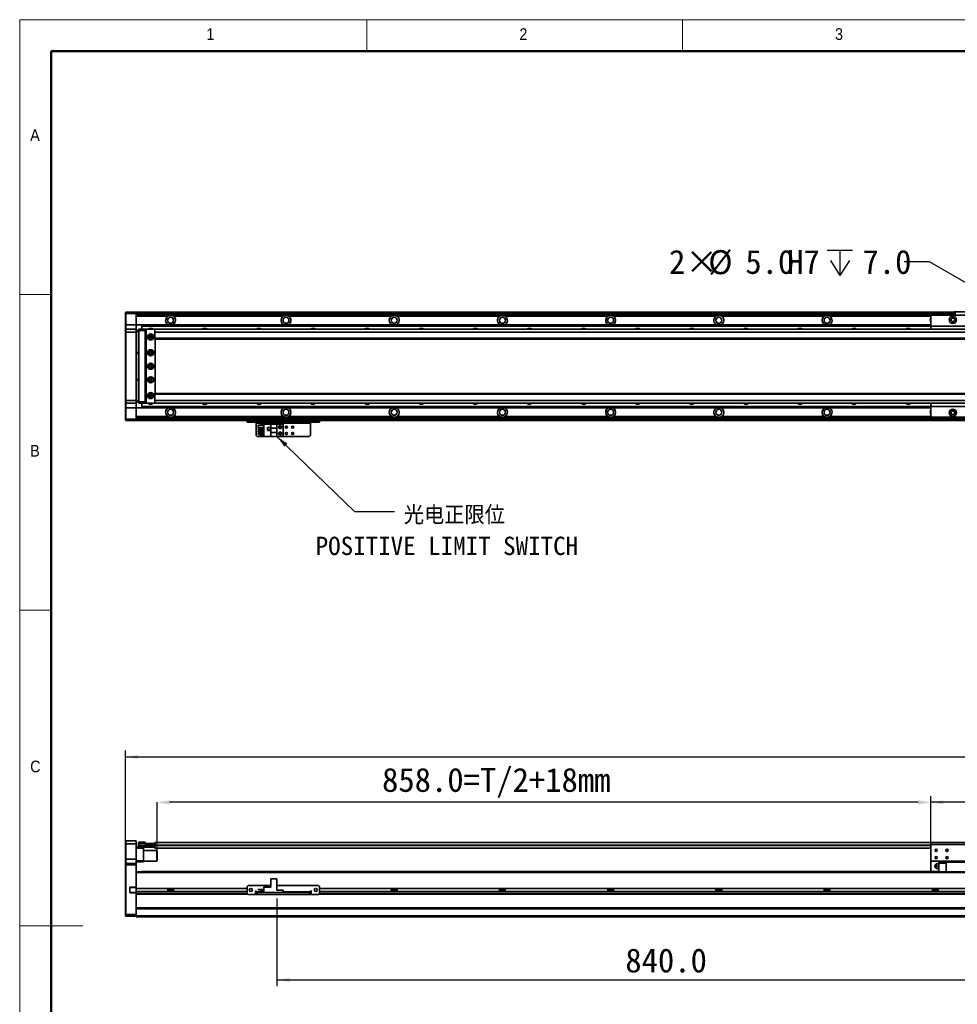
# Model space of a CAD drawing. Header units: millimetres. Extents: x 35 to 2905, y 35 to 2044.
# Tile 2 of 7: x 35 to 1075, y 952 to 2044. Entities that reach past the tile are written whole.
import ezdxf

# ---------------------------------------------------------------- set-up
doc = ezdxf.new("R2010")
doc.units = ezdxf.units.MM
doc.header["$LTSCALE"] = 7
doc.header["$PDSIZE"] = -1
doc.layers.add('黑色实线', color=7, linetype='Continuous')
doc.styles.add('SLDTEXTSTYLE1', font='Gothic.ttf', dxfattribs={"width": 0.913})
doc.styles.add('SLDTEXTSTYLE8', font='txt')
doc.styles.add('SLDTEXTSTYLE9', font='txt', dxfattribs={"bigfont": 'bigfont'})
doc.dimstyles.new('SLDDIMSTYLE2', dxfattribs={"dimtxt": 0.18, "dimasz": 14, "dimexe": 0, "dimexo": 0.0625, "dimgap": 0, "dimtad": 0, "dimtih": 1, "dimtoh": 1, "dimdec": 0, "dimrnd": 1e-09, "dimzin": 0, "dimdsep": 46, "dimtxsty": 'Standard', "dimsah": 1, "dimcen": 0.09, "dimadec": 0, "dimazin": 0, "dimtfac": 14, "dimtdec": 0, "dimtofl": 0, "dimtmove": 0, "dimatfit": 3, "dimfxl": 0, "dimfrac": 2, "dimtolj": 1, "dimtzin": 0, "dimarcsym": 0})
doc.dimstyles.new('SLDDIMSTYLE3', dxfattribs={"dimtxt": 26.6, "dimasz": 14, "dimexe": 0, "dimexo": 0.0625, "dimgap": 6.65, "dimtad": 0, "dimtih": 1, "dimtoh": 1, "dimdec": 1, "dimrnd": 1e-09, "dimzin": 4, "dimdsep": 46, "dimtxsty": 'SLDTEXTSTYLE8', "dimsah": 1, "dimcen": 0, "dimadec": 0, "dimazin": 1, "dimtfac": 1, "dimtdec": 1, "dimtofl": 0, "dimtmove": 0, "dimatfit": 3, "dimfxl": 0, "dimfrac": 2, "dimtolj": 1, "dimtzin": 12, "dimarcsym": 0})
doc.dimstyles.new('SLDDIMSTYLE5', dxfattribs={"dimtxt": 26.6, "dimasz": 14, "dimexe": 0, "dimexo": 0.0625, "dimgap": 6.65, "dimtad": 2, "dimdec": 1, "dimrnd": 1e-09, "dimzin": 4, "dimdsep": 46, "dimtxsty": 'SLDTEXTSTYLE8', "dimsah": 1, "dimcen": 0.09, "dimadec": 0, "dimazin": 1, "dimtfac": 1, "dimtdec": 1, "dimtofl": 0, "dimtmove": 0, "dimatfit": 3, "dimfxl": 0, "dimfrac": 2, "dimtolj": 1, "dimtzin": 12, "dimarcsym": 0})

# ---------------------------------------------------------------- blocks, each defined once
blk = doc.blocks.new('SW_SYMBOL_HOLE_DEPTH')
at = {"layer": '黑色实线', "color": 0}
for p, q in [((0, 6125), (5600, 6125)), ((2800, 6125), (2800, 525)), ((700, 3885), (2800, 525)), ((4900, 3885), (2800, 525))]:
    blk.add_line(p, q, dxfattribs=at)
blk = doc.blocks.new('_D_8')
at = {"layer": '黑色实线'}
for p, q in [((1043.9, 1775.5), (1015.9, 1775.5)), ((1155.6, 1711), (1043.9, 1775.5))]:
    blk.add_line(p, q, dxfattribs=at)
blk.add_solid([(1155.6, 1711), (1144.6, 1719.8), (1142.5, 1716.2)], dxfattribs=at)
at = {"layer": '黑色实线', "xscale": 0.004985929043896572, "yscale": 0.004985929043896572, "zscale": 0.004985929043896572}
blk.add_blockref('SW_SYMBOL_HOLE_DEPTH', (930.6, 1757.8), dxfattribs=at)
at = {"layer": '黑色实线', "char_height": 26.6, "attachment_point": 1, "style": 'SLDTEXTSTYLE8'}
for s, insert in [('2×', (755.1, 1788.8)), ('%%c', (798.6, 1788.5)), ('5.0', (839.7, 1788.8)), ('H7', (886.1, 1788.8)), ('7.0', (969.6, 1788.8))]:
    blk.add_mtext(s, dxfattribs=dict(at, insert=insert))
blk = doc.blocks.new('SW_NOTE_7')
at = {"layer": '黑色实线', "color": 0, "attachment_point": 2}
for s, insert, char_height, style in [('光电正限位', (66.3, 6.3), 20.37, 'SLDTEXTSTYLE9'), ('POSITIVE LIMIT SWITCH', (58, -27.8), 20.373, 'SLDTEXTSTYLE8')]:
    blk.add_mtext(s, dxfattribs=dict(at, insert=insert, char_height=char_height, style=style))
blk = doc.blocks.new('_D_14')
at = {"layer": '黑色实线'}
for p, q in [((152.3, 1115.8), (152.3, 1233.6)), ((152.3, 1226.6), (2188.3, 1226.6)), ((2188.3, 1115.8), (2188.3, 1233.6))]:
    blk.add_line(p, q, dxfattribs=at)
for points in [[(152.3, 1226.6), (166.3, 1224.5), (166.3, 1228.7)], [(2188.3, 1226.6), (2174.3, 1228.7), (2174.3, 1224.5)]]:
    blk.add_solid(points, dxfattribs=at)
at = {"layer": '黑色实线', "insert": (1101.6, 1261.5), "char_height": 26.6, "attachment_point": 1, "style": 'SLDTEXTSTYLE8'}
blk.add_mtext('2036.0', dxfattribs=at)
blk = doc.blocks.new('_D_15')
at = {"layer": 'Defpoints', "color": 0}
for p in [(187.3, 1176.3), (1045.3, 1129.4), (187.3, 1122.6)]:
    blk.add_point(p, dxfattribs=at)
at = {"layer": '黑色实线', "color": 0, "lineweight": -2}
for p, q in [((187.3, 1122.7), (187.3, 1176.3)), ((1031.3, 1176.3), (201.3, 1176.3)), ((1045.3, 1129.5), (1045.3, 1176.3))]:
    blk.add_line(p, q, dxfattribs=at)
at = {"layer": '黑色实线', "color": 0}
for points in [[(201.3, 1178.6), (201.3, 1174), (187.3, 1176.3)], [(1031.3, 1178.6), (1031.3, 1174), (1045.3, 1176.3)]]:
    blk.add_solid(points, dxfattribs=at)
at = {"layer": '黑色实线', "color": 0, "insert": (563.5, 1214.5), "char_height": 26.6, "attachment_point": 2, "style": 'SLDTEXTSTYLE8'}
blk.add_mtext('\\A1;858.0=T/2+18mm', dxfattribs=at)
blk = doc.blocks.new('_D_16')
at = {"layer": '黑色实线'}
for p, q in [((1045.3, 1138.3), (1045.3, 1183.3)), ((1295.3, 1138.3), (1295.3, 1183.3)), ((1295.3, 1176.3), (1045.3, 1176.3))]:
    blk.add_line(p, q, dxfattribs=at)
for points in [[(1045.3, 1176.3), (1059.3, 1174.2), (1059.3, 1178.4)], [(1295.3, 1176.3), (1281.3, 1178.4), (1281.3, 1174.2)]]:
    blk.add_solid(points, dxfattribs=at)
at = {"layer": '黑色实线', "insert": (1125.8, 1211.2), "char_height": 26.6, "attachment_point": 1, "style": 'SLDTEXTSTYLE8'}
blk.add_mtext('250.0', dxfattribs=at)
blk = doc.blocks.new('_D_18')
at = {"layer": '黑色实线'}
for p, q in [((320.3, 1069.8), (320.3, 972.4)), ((1160.3, 1077.6), (1160.3, 972.4)), ((320.3, 979.4), (1160.3, 979.4))]:
    blk.add_line(p, q, dxfattribs=at)
for points in [[(320.3, 979.4), (334.3, 977.3), (334.3, 981.5)], [(1160.3, 979.4), (1146.3, 981.5), (1146.3, 977.3)]]:
    blk.add_solid(points, dxfattribs=at)
at = {"layer": '黑色实线', "insert": (706.6, 1014.3), "char_height": 26.6, "attachment_point": 1, "style": 'SLDTEXTSTYLE8'}
blk.add_mtext('840.0', dxfattribs=at)

msp = doc.modelspace()

# ---------------------------------------------------------------- linework, layer by layer
at = {"color": 7, "linetype": 'Continuous', "lineweight": 18}
for p, q in [((2905, 2044), (35, 2044)), ((35, 2044), (35, 35)), ((420, 2009), (420, 2044)), ((770, 2044), (770, 2009)), ((70, 2009), (2870, 2009)), ((70, 2009), (70, 70)), ((70, 1739.5), (35, 1739.5)), ((35, 1389.5), (70, 1389.5)), ((35, 1039.5), (105, 1039.5))]:
    msp.add_line(p, q, dxfattribs=at)
at = {"color": 7, "linetype": 'Continuous', "lineweight": 50}
for p, q in [((2870, 2009), (70, 2009)), ((70, 2009), (70, 70))]:
    msp.add_line(p, q, dxfattribs=at)
at = {"color": 7, "linetype": 'Continuous', "lineweight": 35}
for p, q in [((152.31, 1719.44), (152.61, 1719.74)), ((152.31, 1718.24), (152.31, 1719.44)), ((152.31, 1718.24), (152.61, 1718.24)), ((152.31, 1705.74), (152.31, 1718.24)), ((152.61, 1719.74), (152.61, 1718.24)), ((152.61, 1719.74), (164.01, 1719.74)), ((164.01, 1718.24), (152.61, 1718.24)), ((152.61, 1718.24), (152.61, 1705.74)), ((164.01, 1718.24), (164.01, 1719.74)), ((164.01, 1719.74), (164.31, 1719.44)), ((164.01, 1718.24), (164.31, 1718.24)), ((164.01, 1705.74), (164.01, 1718.24)), ((1071.31, 1719.74), (164.31, 1719.74)), ((164.31, 1719.74), (164.31, 1719.44)), ((164.31, 1719.44), (164.31, 1718.24)), ((1071.31, 1719.24), (164.31, 1719.24)), ((164.31, 1718.24), (164.31, 1705.74)), ((1071.31, 1717.23), (164.31, 1717.23)), ((199.14, 1715.23), (164.31, 1715.23)), ((327.14, 1715.23), (206.94, 1715.23)), ((206.94, 1713.71), (206.94, 1715.23)), ((280.31, 1719.54), (1071.31, 1719.54)), ((280.31, 1719.54), (280.31, 1719.34)), ((280.31, 1719.34), (1071.31, 1719.34)), ((280.31, 1719.24), (280.31, 1719.34)), ((447.14, 1715.23), (333.48, 1715.23)), ((567.14, 1715.23), (453.48, 1715.23)), ((687.14, 1715.23), (573.48, 1715.23)), ((807.14, 1715.23), (693.48, 1715.23)), ((927.14, 1715.23), (813.48, 1715.23)), ((1295.31, 1716.24), (1045.31, 1716.24)), ((1045.31, 1716.24), (1045.31, 1704.24)), ((1071.31, 1719.94), (1071.61, 1720.24)), ((1072.31, 1719.94), (1071.31, 1719.94)), ((1071.31, 1716.24), (1071.31, 1719.94)), ((1071.61, 1720.24), (1072.43, 1720.24)), ((1072.31, 1719.94), (1072.43, 1720.24)), ((1072.31, 1719.94), (1072.31, 1716.24)), ((1094.31, 1719.94), (1072.31, 1719.94)), ((1072.43, 1720.24), (1094.18, 1720.24)), ((152.31, 1705.74), (152.61, 1705.74)), ((152.31, 1700.44), (152.31, 1705.74)), ((152.61, 1705.74), (152.61, 1700.74)), ((164.01, 1705.74), (152.61, 1705.74)), ((164.01, 1700.74), (164.01, 1705.74)), ((164.01, 1705.74), (164.31, 1705.74)), ((164.31, 1705.74), (164.31, 1700.44)), ((170.31, 1705.73), (164.31, 1705.73)), ((170.31, 1705.73), (1045.31, 1705.73)), ((170.31, 1705.73), (170.31, 1705.44)), ((170.31, 1705.44), (1045.31, 1705.44)), ((170.31, 1705.44), (170.31, 1704.54)), ((170.31, 1704.54), (1045.31, 1704.54)), ((170.31, 1704.54), (170.31, 1704.25)), ((170.31, 1704.25), (1045.31, 1704.25)), ((170.31, 1704.25), (170.31, 1700.74)), ((1295.31, 1704.24), (1045.31, 1704.24)), ((1045.31, 1704.24), (1045.31, 1700.74)), ((152.61, 1700.74), (152.31, 1700.44)), ((152.31, 1697.74), (152.31, 1700.44)), ((152.61, 1697.74), (152.31, 1697.74)), ((152.31, 1621.74), (152.31, 1697.74)), ((152.61, 1700.74), (152.61, 1697.74)), ((152.61, 1700.74), (164.01, 1700.74)), ((152.61, 1697.74), (152.61, 1621.74)), ((164.01, 1697.74), (152.61, 1697.74)), ((164.01, 1697.74), (164.01, 1700.74)), ((164.01, 1700.74), (164.31, 1700.44)), ((164.01, 1621.74), (164.01, 1697.74)), ((164.01, 1697.74), (164.31, 1697.74)), ((164.31, 1700.44), (164.31, 1697.74)), ((164.31, 1699.24), (166.81, 1699.24)), ((166.81, 1698.24), (164.31, 1698.24)), ((164.31, 1697.74), (164.31, 1621.74)), ((166.81, 1700.44), (167.11, 1700.74)), ((166.81, 1699.24), (166.81, 1700.44)), ((166.81, 1620.24), (166.81, 1699.24)), ((166.81, 1699.24), (167.11, 1699.24)), ((167.11, 1700.74), (167.11, 1699.24)), ((167.11, 1700.74), (174.31, 1700.74)), ((167.11, 1699.24), (167.11, 1620.24)), ((174.31, 1699.24), (167.11, 1699.24)), ((174.31, 1700.74), (174.31, 1699.24)), ((174.31, 1700.74), (175.81, 1700.74)), ((175.51, 1700.44), (174.31, 1700.44)), ((174.31, 1699.24), (174.31, 1620.24)), ((175.31, 1698.74), (174.81, 1698.74)), ((174.81, 1698.74), (174.81, 1620.74)), ((175.81, 1700.74), (175.31, 1700.24)), ((175.31, 1700.24), (175.31, 1619.24)), ((184.81, 1700.74), (175.81, 1700.74)), ((181.45, 1692.74), (179.16, 1692.74)), ((185.31, 1700.24), (184.81, 1700.74)), ((2155.81, 1700.74), (184.81, 1700.74)), ((184.81, 1700.1), (184.81, 1697.74)), ((2155.81, 1697.74), (184.81, 1697.74)), ((184.81, 1697.74), (184.81, 1690.74)), ((185.31, 1700.1), (185.31, 1700.24)), ((2155.81, 1690.74), (184.81, 1690.74)), ((184.81, 1690.74), (184.81, 1689.74)), ((184.81, 1689.74), (2155.81, 1689.74)), ((185.31, 1629.74), (185.31, 1689.74)), ((164.31, 1675.24), (166.81, 1675.24)), ((166.81, 1674.24), (164.31, 1674.24)), ((164.31, 1645.24), (166.81, 1645.24)), ((166.81, 1644.24), (164.31, 1644.24)), ((179.16, 1626.74), (181.45, 1626.74)), ((2155.81, 1629.74), (184.81, 1629.74)), ((184.81, 1629.74), (184.81, 1628.74)), ((2155.81, 1628.74), (184.81, 1628.74)), ((184.81, 1628.74), (184.81, 1621.74)), ((152.61, 1621.74), (152.31, 1621.74)), ((152.31, 1619.04), (152.31, 1621.74)), ((152.61, 1618.74), (152.31, 1619.04)), ((152.31, 1613.74), (152.31, 1619.04)), ((152.61, 1621.74), (164.01, 1621.74)), ((152.61, 1621.74), (152.61, 1618.74)), ((164.01, 1618.74), (152.61, 1618.74)), ((152.61, 1618.74), (152.61, 1613.74)), ((164.01, 1621.74), (164.31, 1621.74)), ((164.01, 1618.74), (164.01, 1621.74)), ((164.01, 1618.74), (164.31, 1619.04)), ((164.01, 1613.74), (164.01, 1618.74)), ((164.31, 1621.74), (164.31, 1619.04)), ((164.31, 1621.24), (166.81, 1621.24)), ((166.81, 1620.24), (164.31, 1620.24)), ((164.31, 1619.04), (164.31, 1613.74)), ((166.81, 1620.24), (167.11, 1620.24)), ((166.81, 1619.04), (166.81, 1620.24)), ((166.81, 1619.04), (167.11, 1618.74)), ((167.11, 1620.24), (174.31, 1620.24)), ((167.11, 1620.24), (167.11, 1618.74)), ((174.31, 1618.74), (167.11, 1618.74)), ((170.31, 1618.74), (170.31, 1615.23)), ((174.31, 1620.24), (174.31, 1618.74)), ((174.31, 1619.04), (175.51, 1619.04)), ((175.81, 1618.74), (174.31, 1618.74)), ((174.81, 1620.74), (175.31, 1620.74)), ((175.31, 1619.24), (175.81, 1618.74)), ((175.81, 1618.74), (184.81, 1618.74)), ((2155.81, 1621.74), (184.81, 1621.74)), ((184.81, 1621.74), (184.81, 1619.38)), ((184.81, 1618.74), (185.31, 1619.24)), ((2155.81, 1618.74), (184.81, 1618.74)), ((185.31, 1619.24), (185.31, 1619.38)), ((1045.31, 1618.74), (1045.31, 1615.24)), ((152.61, 1613.74), (152.31, 1613.74)), ((152.31, 1601.24), (152.31, 1613.74)), ((164.01, 1613.74), (152.61, 1613.74)), ((152.61, 1613.74), (152.61, 1601.24)), ((164.31, 1613.74), (164.01, 1613.74)), ((164.01, 1601.24), (164.01, 1613.74)), ((164.31, 1613.74), (164.31, 1601.24)), ((170.31, 1613.74), (164.31, 1613.74)), ((170.31, 1615.23), (1045.31, 1615.23)), ((170.31, 1615.23), (170.31, 1614.93)), ((170.31, 1614.93), (1045.31, 1614.93)), ((170.31, 1614.93), (170.31, 1614.04)), ((170.31, 1614.04), (1045.31, 1614.04)), ((170.31, 1614.04), (170.31, 1613.74)), ((170.31, 1613.74), (1045.31, 1613.74)), ((1295.31, 1615.24), (1045.31, 1615.24)), ((1045.31, 1615.24), (1045.31, 1603.24)), ((152.61, 1601.24), (152.31, 1601.24)), ((152.31, 1600.04), (152.31, 1601.24)), ((152.61, 1599.74), (152.31, 1600.04)), ((152.61, 1601.24), (164.01, 1601.24)), ((152.61, 1601.24), (152.61, 1599.74)), ((164.01, 1599.74), (152.61, 1599.74)), ((164.31, 1601.24), (164.01, 1601.24)), ((164.01, 1599.74), (164.01, 1601.24)), ((164.31, 1600.04), (164.01, 1599.74)), ((199.14, 1604.24), (164.31, 1604.24)), ((1160.31, 1602.24), (164.31, 1602.24)), ((164.31, 1601.24), (164.31, 1600.04)), ((164.31, 1600.04), (164.31, 1599.74)), ((1160.31, 1599.74), (164.31, 1599.74)), ((327.14, 1604.24), (205.48, 1604.24)), ((287.31, 1597.74), (287.31, 1599.74)), ((288.31, 1597.74), (287.31, 1597.74)), ((288.31, 1599.74), (288.31, 1597.74)), ((366.31, 1597.74), (288.31, 1597.74)), ((297.31, 1597.74), (297.31, 1596.74)), ((297.31, 1596.74), (357.31, 1596.74)), ((297.31, 1582.94), (297.31, 1596.74)), ((299.61, 1591.8), (299.61, 1594.3)), ((299.61, 1594.3), (305.81, 1594.3)), ((302.01, 1595.24), (305.81, 1595.24)), ((302.01, 1594.3), (302.01, 1595.24)), ((305.81, 1581.94), (305.81, 1595.54)), ((305.81, 1595.54), (313.36, 1595.54)), ((320.31, 1595.54), (313.36, 1595.54)), ((313.36, 1595.54), (313.36, 1591.24)), ((320.31, 1591.24), (320.31, 1595.54)), ((327.31, 1595.54), (320.31, 1595.54)), ((327.31, 1595.54), (327.31, 1581.94)), ((447.14, 1604.24), (333.48, 1604.24)), ((357.31, 1596.74), (357.31, 1597.74)), ((357.31, 1596.74), (357.31, 1582.94)), ((366.31, 1597.74), (366.31, 1599.74)), ((367.31, 1597.74), (366.31, 1597.74)), ((367.31, 1599.74), (367.31, 1597.74)), ((567.14, 1604.24), (453.48, 1604.24)), ((687.14, 1604.24), (573.48, 1604.24)), ((807.14, 1604.24), (693.48, 1604.24)), ((927.14, 1604.24), (813.48, 1604.24)), ((1295.31, 1603.24), (1045.31, 1603.24)), ((297.31, 1582.94), (298.31, 1581.94)), ((299.61, 1591.8), (305.81, 1591.8)), ((299.61, 1589.26), (299.61, 1590.76)), ((299.61, 1590.76), (305.81, 1590.76)), ((299.61, 1589.26), (305.81, 1589.26)), ((299.61, 1586.72), (299.61, 1588.22)), ((299.61, 1588.22), (305.81, 1588.22)), ((299.61, 1586.72), (305.81, 1586.72)), ((299.61, 1585.68), (305.81, 1585.68)), ((299.61, 1584.18), (299.61, 1585.68)), ((299.61, 1584.18), (305.81, 1584.18)), ((302.01, 1590.76), (302.01, 1591.8)), ((302.01, 1588.22), (302.01, 1589.26)), ((302.01, 1585.68), (302.01, 1586.72)), ((302.01, 1582.24), (302.01, 1584.18)), ((313.11, 1591.84), (309.91, 1591.84)), ((309.91, 1591.84), (309.91, 1588.64)), ((309.91, 1588.64), (313.11, 1588.64)), ((310.01, 1591.74), (310.01, 1588.74)), ((313.01, 1591.74), (310.01, 1591.74)), ((310.01, 1588.74), (313.01, 1588.74)), ((313.01, 1588.74), (313.01, 1591.74)), ((313.11, 1588.64), (313.11, 1591.84)), ((320.31, 1591.24), (313.36, 1591.24)), ((313.36, 1586.24), (313.36, 1591.24)), ((313.36, 1586.24), (320.31, 1586.24)), ((313.36, 1586.24), (313.36, 1581.94)), ((320.31, 1591.24), (320.31, 1586.24)), ((320.31, 1581.94), (320.31, 1586.24)), ((356.31, 1581.94), (357.31, 1582.94)), ((305.81, 1581.94), (298.31, 1581.94)), ((302.01, 1582.24), (305.81, 1582.24)), ((305.81, 1581.94), (313.36, 1581.94)), ((313.36, 1581.94), (320.31, 1581.94)), ((327.31, 1581.94), (320.31, 1581.94)), ((356.31, 1581.94), (327.31, 1581.94)), ((152.61, 1133.44), (152.31, 1133.14)), ((152.31, 1130.44), (152.31, 1133.14)), ((152.61, 1130.44), (152.31, 1130.44)), ((152.31, 1113.44), (152.31, 1130.44)), ((152.61, 1133.44), (152.61, 1130.44)), ((152.61, 1133.44), (164.01, 1133.44)), ((152.61, 1130.44), (152.61, 1113.44)), ((164.01, 1130.44), (152.61, 1130.44)), ((164.01, 1130.44), (164.01, 1133.44)), ((164.01, 1133.44), (164.31, 1133.14)), ((164.01, 1113.44), (164.01, 1130.44)), ((164.01, 1130.44), (164.31, 1130.44)), ((164.31, 1133.14), (164.31, 1130.44)), ((164.31, 1130.44), (164.31, 1113.44)), ((164.31, 1126.44), (167.11, 1126.44)), ((172.31, 1125.44), (164.31, 1125.44)), ((166.81, 1131.64), (167.11, 1131.94)), ((166.81, 1130.44), (166.81, 1131.64)), ((166.81, 1127.94), (166.81, 1130.44)), ((166.81, 1130.44), (167.11, 1130.44)), ((167.11, 1127.94), (166.81, 1127.94)), ((166.81, 1126.74), (166.81, 1127.94)), ((167.11, 1126.44), (166.81, 1126.74)), ((167.11, 1131.94), (167.11, 1130.44)), ((167.11, 1131.94), (174.31, 1131.94)), ((174.31, 1130.44), (167.11, 1130.44)), ((167.11, 1130.44), (167.11, 1127.94)), ((167.11, 1127.94), (184.51, 1127.94)), ((167.11, 1127.94), (167.11, 1126.44)), ((184.51, 1126.44), (167.11, 1126.44)), ((172.31, 1126.44), (172.31, 1125.44)), ((172.31, 1125.44), (172.31, 1111.44)), ((174.31, 1131.94), (174.31, 1130.44)), ((174.31, 1128.14), (174.31, 1130.44)), ((174.31, 1128.44), (184.51, 1128.44)), ((184.51, 1128.14), (174.31, 1128.14)), ((174.81, 1128.64), (175.31, 1128.64)), ((174.81, 1128.44), (174.81, 1128.64)), ((175.31, 1128.64), (175.31, 1130.64)), ((175.31, 1130.64), (175.81, 1130.64)), ((175.81, 1128.64), (175.31, 1128.64)), ((175.81, 1130.64), (175.81, 1128.64)), ((175.81, 1130.64), (184.81, 1130.64)), ((175.81, 1128.64), (184.81, 1128.64)), ((184.51, 1128.44), (184.81, 1128.14)), ((184.51, 1128.44), (184.51, 1128.14)), ((184.51, 1128.44), (184.81, 1128.44)), ((184.51, 1127.94), (184.51, 1128.14)), ((184.51, 1128.14), (184.81, 1128.14)), ((184.51, 1126.44), (184.51, 1127.94)), ((184.51, 1127.94), (184.81, 1127.94)), ((184.51, 1126.44), (184.81, 1126.74)), ((2155.81, 1131.79), (184.81, 1131.79)), ((184.81, 1131.79), (184.81, 1130.64)), ((184.81, 1128.64), (184.81, 1130.64)), ((184.81, 1130.64), (185.31, 1130.64)), ((184.81, 1128.79), (184.81, 1128.29)), ((184.81, 1128.29), (184.81, 1125.29)), ((1045.31, 1125.29), (184.81, 1125.29)), ((185.31, 1130.64), (185.31, 1130.45)), ((1045.31, 1129.44), (1045.31, 1110.94)), ((1295.31, 1129.44), (1045.31, 1129.44)), ((187.01, 1122.94), (172.31, 1122.94)), ((187.31, 1122.64), (187.01, 1122.94)), ((187.01, 1110.94), (187.01, 1122.94)), ((187.31, 1122.64), (187.31, 1111.24)), ((152.61, 1113.44), (152.31, 1113.44)), ((152.31, 1108.14), (152.31, 1113.44)), ((152.61, 1108.44), (152.31, 1108.14)), ((152.31, 1106.94), (152.31, 1108.14)), ((152.61, 1106.94), (152.31, 1106.94)), ((152.31, 1052.07), (152.31, 1106.94)), ((152.61, 1113.44), (152.61, 1108.44)), ((164.01, 1113.44), (152.61, 1113.44)), ((152.61, 1108.44), (152.61, 1106.94)), ((152.61, 1108.44), (164.01, 1108.44)), ((164.01, 1106.94), (152.61, 1106.94)), ((152.61, 1106.94), (152.61, 1051.94)), ((164.01, 1108.44), (164.01, 1113.44)), ((164.31, 1113.44), (164.01, 1113.44)), ((164.01, 1106.94), (164.01, 1108.44)), ((164.31, 1108.14), (164.01, 1108.44)), ((164.01, 1082.29), (164.01, 1106.94)), ((164.31, 1106.94), (164.01, 1106.94)), ((164.31, 1113.44), (164.31, 1108.14)), ((164.31, 1111.44), (172.31, 1111.44)), ((172.31, 1110.44), (164.31, 1110.44)), ((164.31, 1108.14), (164.31, 1106.94)), ((164.31, 1106.94), (164.31, 1099.1)), ((172.31, 1111.44), (172.31, 1110.44)), ((172.31, 1110.94), (187.01, 1110.94)), ((187.01, 1110.94), (187.31, 1111.24)), ((1160.31, 1110.94), (1045.31, 1110.94)), ((1045.31, 1110.94), (1045.31, 1099.44)), ((1049.82, 1105.21), (1049.82, 1105.68)), ((1054.31, 1107.94), (1051.99, 1107.94)), ((1051.99, 1105.44), (1054.31, 1105.44)), ((1054.31, 1102.94), (1051.99, 1102.94)), ((1062.56, 1109.84), (1054.31, 1109.84)), ((1054.31, 1109.84), (1054.31, 1108.89)), ((1054.31, 1109.84), (1054.31, 1107.94)), ((1054.31, 1105.44), (1054.31, 1109.84)), ((1054.31, 1108.89), (1062.56, 1108.89)), ((1054.31, 1107.94), (1054.31, 1108.89)), ((1054.31, 1099.38), (1054.31, 1108.89)), ((1054.31, 1105.44), (1054.31, 1102.24)), ((1054.31, 1105.44), (1054.31, 1101.44)), ((1054.31, 1099.44), (1054.31, 1102.94)), ((1054.31, 1102.94), (1054.31, 1101.44)), ((1062.56, 1109.94), (1062.56, 1110.94)), ((1062.56, 1110.94), (1062.56, 1110.74)), ((1062.56, 1110.44), (1062.56, 1110.74)), ((1062.56, 1110.74), (1062.56, 1110.44)), ((1062.56, 1109.94), (1062.56, 1107.44)), ((1062.56, 1099.38), (1062.56, 1109.94)), ((1062.56, 1109.94), (1103.06, 1109.94)), ((1062.56, 1108.89), (1062.56, 1109.84)), ((1062.56, 1108.89), (1062.56, 1099.38)), ((1160.31, 1099.38), (164.31, 1099.38)), ((164.31, 1099.1), (164.31, 1098.38)), ((164.31, 1080.84), (164.31, 1098.38)), ((170.31, 1099.44), (1054.31, 1099.44)), ((170.31, 1099.44), (170.31, 1099.38)), ((1062.56, 1101.44), (1062.56, 1099.44)), ((157.01, 1081.49), (157.31, 1081.49)), ((157.01, 1081.49), (157.01, 1076.79)), ((157.31, 1076.79), (157.31, 1081.49)), ((157.81, 1082.29), (157.81, 1081.99)), ((164.01, 1082.29), (157.81, 1082.29)), ((157.81, 1081.99), (163.88, 1081.99)), ((164.01, 1082.29), (163.88, 1081.99)), ((163.88, 1081.99), (164.01, 1081.99)), ((164.31, 1082.29), (164.01, 1082.29)), ((164.01, 1081.99), (164.31, 1082.29)), ((164.01, 1081.99), (164.01, 1076.29)), ((287.31, 1080.84), (164.31, 1080.84)), ((164.31, 1077.44), (164.31, 1080.84)), ((199.14, 1080.84), (199.14, 1077.44)), ((205.48, 1077.44), (205.48, 1080.84)), ((288.31, 1084.14), (287.31, 1083.14)), ((287.31, 1083.14), (287.31, 1075.14)), ((313.36, 1084.14), (288.31, 1084.14)), ((305.81, 1076.14), (305.81, 1082.34)), ((305.81, 1082.34), (313.36, 1082.34)), ((313.36, 1091.64), (313.36, 1082.34)), ((313.36, 1091.64), (320.31, 1091.64)), ((320.31, 1091.64), (320.31, 1078.74)), ((366.31, 1084.14), (320.31, 1084.14)), ((367.31, 1083.14), (366.31, 1084.14)), ((367.31, 1075.14), (367.31, 1083.14)), ((1973.31, 1080.84), (367.31, 1080.84)), ((447.14, 1080.84), (447.14, 1077.44)), ((453.48, 1077.44), (453.48, 1080.84)), ((567.14, 1080.84), (567.14, 1077.44)), ((573.48, 1077.44), (573.48, 1080.84)), ((687.14, 1080.84), (687.14, 1077.44)), ((693.48, 1077.44), (693.48, 1080.84)), ((807.14, 1080.84), (807.14, 1077.44)), ((813.48, 1077.44), (813.48, 1080.84)), ((927.14, 1080.84), (927.14, 1077.44)), ((933.48, 1077.44), (933.48, 1080.84)), ((1047.14, 1080.84), (1047.14, 1077.44)), ((1053.48, 1077.44), (1053.48, 1080.84)), ((157.01, 1076.79), (157.31, 1076.79)), ((157.81, 1075.99), (157.81, 1076.29)), ((163.88, 1076.29), (157.81, 1076.29)), ((157.81, 1075.99), (164.01, 1075.99)), ((163.88, 1076.29), (164.01, 1075.99)), ((164.01, 1076.29), (163.88, 1076.29)), ((164.01, 1076.29), (164.31, 1075.99)), ((164.01, 1051.94), (164.01, 1075.99)), ((164.01, 1075.99), (164.31, 1075.99)), ((287.31, 1077.44), (164.31, 1077.44)), ((164.31, 1075.38), (164.31, 1077.44)), ((164.31, 1075.38), (164.31, 1074.67)), ((164.31, 1074.67), (164.31, 1059.1)), ((288.07, 1074.38), (164.31, 1074.38)), ((205.48, 1079.44), (199.14, 1079.44)), ((287.31, 1075.14), (288.31, 1074.14)), ((288.31, 1074.14), (296.31, 1074.14)), ((297.31, 1078.14), (296.31, 1078.14)), ((296.31, 1078.14), (296.31, 1074.14)), ((297.31, 1077.44), (296.31, 1077.44)), ((297.31, 1074.38), (296.31, 1074.38)), ((297.31, 1077.14), (297.31, 1078.14)), ((297.31, 1077.14), (297.31, 1076.14)), ((297.31, 1074.14), (297.31, 1076.14)), ((297.31, 1076.14), (298.31, 1076.14)), ((298.31, 1074.14), (297.31, 1074.14)), ((298.31, 1076.14), (298.31, 1074.14)), ((356.31, 1076.14), (298.31, 1076.14)), ((356.31, 1074.14), (298.31, 1074.14)), ((299.61, 1079.39), (299.61, 1079.69)), ((299.61, 1079.69), (305.81, 1079.69)), ((299.61, 1079.39), (305.81, 1079.39)), ((302.01, 1076.74), (302.01, 1077.44)), ((302.01, 1077.44), (305.81, 1077.44)), ((302.01, 1076.74), (305.81, 1076.74)), ((305.81, 1076.14), (327.31, 1076.14)), ((327.31, 1078.74), (320.31, 1078.74)), ((327.31, 1076.14), (327.31, 1078.74)), ((356.31, 1074.14), (356.31, 1076.14)), ((356.31, 1076.14), (357.31, 1076.14)), ((357.31, 1074.14), (356.31, 1074.14)), ((358.31, 1078.14), (357.31, 1078.14)), ((357.31, 1078.14), (357.31, 1077.14)), ((358.31, 1077.44), (357.31, 1077.44)), ((357.31, 1076.14), (357.31, 1077.14)), ((357.31, 1076.14), (357.31, 1074.14)), ((358.31, 1074.38), (357.31, 1074.38)), ((358.31, 1074.14), (358.31, 1078.14)), ((358.31, 1074.14), (366.31, 1074.14)), ((366.31, 1074.14), (367.31, 1075.14)), ((1974.07, 1074.38), (366.55, 1074.38)), ((1973.31, 1077.44), (367.31, 1077.44)), ((453.48, 1079.44), (447.14, 1079.44)), ((573.48, 1079.44), (567.14, 1079.44)), ((693.48, 1079.44), (687.14, 1079.44)), ((813.48, 1079.44), (807.14, 1079.44)), ((933.48, 1079.44), (927.14, 1079.44)), ((1053.48, 1079.44), (1047.14, 1079.44)), ((2176.31, 1059.38), (164.31, 1059.38)), ((164.31, 1059.1), (164.31, 1058.38)), ((152.31, 1052.07), (152.61, 1051.94)), ((152.31, 1050.24), (152.31, 1052.07)), ((152.31, 1050.24), (152.61, 1049.94)), ((152.61, 1051.94), (164.01, 1051.94)), ((152.61, 1051.94), (152.61, 1049.94)), ((164.01, 1049.94), (152.61, 1049.94)), ((164.31, 1052.07), (164.01, 1051.94)), ((164.01, 1049.94), (164.01, 1051.94)), ((164.31, 1050.24), (164.01, 1049.94)), ((2176.31, 1058.38), (164.31, 1058.38)), ((164.31, 1050.44), (164.31, 1058.38)), ((2176.31, 1050.44), (164.31, 1050.44)), ((164.31, 1049.44), (164.31, 1050.44)), ((2176.31, 1049.44), (164.31, 1049.44))]:
    msp.add_line(p, q, dxfattribs=at)
at = {"color": 8, "linetype": 'Continuous', "lineweight": 35}
for p, q in [((1071.31, 1718.74), (164.31, 1718.74)), ((1045.31, 1715.23), (933.48, 1715.23)), ((1160.31, 1600.74), (164.31, 1600.74)), ((1045.31, 1604.24), (933.48, 1604.24)), ((1045.31, 1128.79), (184.81, 1128.79)), ((1045.31, 1128.29), (184.81, 1128.29)), ((1160.31, 1098.38), (164.31, 1098.38)), ((287.31, 1075.38), (164.31, 1075.38)), ((297.31, 1075.38), (296.31, 1075.38)), ((302.01, 1077.14), (297.31, 1077.14)), ((357.31, 1077.14), (327.31, 1077.14)), ((358.31, 1075.38), (357.31, 1075.38)), ((1973.31, 1075.38), (367.31, 1075.38))]:
    msp.add_line(p, q, dxfattribs=at)
at = {"color": 7, "linetype": 'Continuous', "lineweight": 35}
for centre, radius in [((202.31, 1710.74), 3.3), ((330.31, 1710.74), 3.3), ((450.31, 1710.74), 3.3), ((570.31, 1710.74), 3.3), ((690.31, 1710.74), 3.3), ((810.31, 1710.74), 3.3), ((930.31, 1710.74), 3.3), ((1069.81, 1711.24), 4), ((1069.81, 1711.24), 2.25), ((1069.81, 1711.24), 2), ((180.31, 1692.24), 3.36), ((180.31, 1692.24), 1.7), ((180.31, 1692.24), 1.6), ((180.31, 1692.24), 1.25), ((180.31, 1674.74), 3.36), ((180.31, 1674.74), 1.7), ((180.31, 1674.74), 1.6), ((180.31, 1674.74), 1.25), ((180.31, 1659.74), 3.36), ((180.31, 1659.74), 1.7), ((180.31, 1659.74), 1.6), ((180.31, 1659.74), 1.25), ((180.31, 1644.74), 3.36), ((180.31, 1644.74), 1.7), ((180.31, 1644.74), 1.6), ((180.31, 1644.74), 1.25), ((180.31, 1627.24), 3.36), ((180.31, 1627.24), 1.7), ((180.31, 1627.24), 1.6), ((180.31, 1627.24), 1.25), ((202.31, 1608.74), 3.3), ((330.31, 1608.74), 3.3), ((450.31, 1608.74), 3.3), ((570.31, 1608.74), 3.3), ((690.31, 1608.74), 3.3), ((810.31, 1608.74), 3.3), ((930.31, 1608.74), 3.3), ((1069.81, 1608.23), 4), ((1069.81, 1608.23), 2.25), ((1069.81, 1608.23), 2), ((323.81, 1592.24), 1.75), ((323.81, 1585.24), 1.75), ((323.81, 1592.24), 1.25), ((323.81, 1585.24), 1.25), ((330.81, 1592.24), 1.25), ((330.81, 1585.24), 1.25), ((337.81, 1592.24), 1.25), ((337.81, 1585.24), 1.25), ((1051.31, 1122.94), 1.25), ((1051.31, 1114.94), 1.25), ((1063.31, 1122.94), 1.25), ((1063.31, 1114.94), 1.25), ((291.31, 1079.14), 1.7), ((363.31, 1079.14), 1.7)]:
    msp.add_circle(centre, radius, dxfattribs=at)
for centre, radius, start, end in [((202.31, 1710.74), 5.5, 125.18979, 245.50882), ((330.31, 1710.74), 5.5, 125.18979, 245.50882), ((330.31, 1710.74), 5.5, 294.49118, 54.81021), ((450.31, 1710.74), 5.5, 125.18979, 245.50882), ((450.31, 1710.74), 5.5, 294.49118, 54.81021), ((570.31, 1710.74), 5.5, 125.18979, 245.50882), ((570.31, 1710.74), 5.5, 294.49118, 54.81021), ((690.31, 1710.74), 5.5, 125.18979, 245.50882), ((690.31, 1710.74), 5.5, 294.49118, 54.81021), ((810.31, 1710.74), 5.5, 125.18979, 245.50882), ((810.31, 1710.74), 5.5, 294.49118, 54.81021), ((930.31, 1710.74), 5.5, 125.18979, 245.50882), ((930.31, 1710.74), 5.5, 294.49118, 54.81021), ((202.31, 1710.74), 5.5, 294.49118, 32.67921), ((1050.31, 1710.74), 5.5, 155.38002, 204.61998), ((180.31, 1698.23), 3.75, 41.91573, 138.08427), ((240.31, 1698.23), 3.75, 41.91572, 138.08428), ((300.31, 1698.23), 3.75, 41.91572, 138.08428), ((360.31, 1698.23), 3.75, 41.91572, 138.08428), ((420.31, 1698.23), 3.75, 41.91572, 138.08428), ((480.31, 1698.23), 3.75, 41.91572, 138.08428), ((540.31, 1698.23), 3.75, 41.91572, 138.08428), ((600.31, 1698.23), 3.75, 41.91572, 138.08428), ((660.31, 1698.23), 3.75, 41.91572, 138.08428), ((720.31, 1698.23), 3.75, 41.91572, 138.08428), ((780.31, 1698.23), 3.75, 41.91572, 138.08428), ((840.31, 1698.23), 3.75, 41.91572, 138.08428), ((900.31, 1698.23), 3.75, 41.91572, 138.08428), ((960.31, 1698.23), 3.75, 41.91572, 138.08428), ((1020.31, 1698.23), 3.75, 41.91572, 138.08428), ((180.31, 1621.24), 3.75, 221.91573, 318.08427), ((240.31, 1621.24), 3.75, 221.91572, 318.08428), ((300.31, 1621.24), 3.75, 221.91572, 318.08428), ((360.31, 1621.24), 3.75, 221.91572, 318.08428), ((420.31, 1621.24), 3.75, 221.91572, 318.08428), ((480.31, 1621.24), 3.75, 221.91572, 318.08428), ((540.31, 1621.24), 3.75, 221.91572, 318.08428), ((600.31, 1621.24), 3.75, 221.91572, 318.08428), ((660.31, 1621.24), 3.75, 221.91572, 318.08428), ((720.31, 1621.24), 3.75, 221.91572, 318.08428), ((780.31, 1621.24), 3.75, 221.91572, 318.08428), ((840.31, 1621.24), 3.75, 221.91572, 318.08428), ((900.31, 1621.24), 3.75, 221.91572, 318.08428), ((960.31, 1621.24), 3.75, 221.91572, 318.08428), ((1020.31, 1621.24), 3.75, 221.91572, 318.08428), ((202.31, 1608.74), 5.5, 114.49118, 234.81021), ((202.31, 1608.74), 5.5, 305.18979, 65.50882), ((330.31, 1608.74), 5.5, 114.49118, 234.81021), ((330.31, 1608.74), 5.5, 305.18979, 65.50882), ((450.31, 1608.74), 5.5, 114.49118, 234.81021), ((450.31, 1608.74), 5.5, 305.18979, 65.50882), ((570.31, 1608.74), 5.5, 114.49118, 234.81021), ((570.31, 1608.74), 5.5, 305.18979, 65.50882), ((690.31, 1608.74), 5.5, 114.49118, 234.81021), ((690.31, 1608.74), 5.5, 305.18979, 65.50882), ((810.31, 1608.74), 5.5, 114.49118, 234.81021), ((810.31, 1608.74), 5.5, 305.18979, 65.50882), ((930.31, 1608.74), 5.5, 114.49118, 234.81021), ((930.31, 1608.74), 5.5, 305.18979, 65.50882), ((1050.31, 1608.74), 5.5, 155.38002, 204.61998), ((1049.91, 1105.44), 0.25, 111.36458, 248.69453), ((1052.81, 1105.44), 3, 123.36668, 175.56913), ((1052.81, 1105.44), 3, 184.51433, 236.60291), ((157.81, 1081.49), 0.8, 90, 180), ((157.81, 1081.49), 0.5, 90, 180), ((157.81, 1076.79), 0.8, 180, 270), ((157.81, 1076.79), 0.5, 180, 270)]:
    msp.add_arc(centre, radius, start, end, dxfattribs=at)
for points, knots in [([(203.66, 1716.07), (203.24, 1716.14), (202.25, 1716.32), (200.64, 1716.1), (199.64, 1715.52), (199.14, 1715.23)], [0, 0, 0, 0, 0.2686125, 0.6366058, 1, 1, 1, 1]), ([(206.94, 1715.23), (206.94, 1715.46), (206.95, 1715.9), (206.97, 1716.46), (206.89, 1716.86), (206.68, 1717.09), (206.34, 1717.19), (205.91, 1717.23), (205.4, 1717.23), (204.85, 1717.23), (204.34, 1717.21), (203.97, 1717.11), (203.75, 1716.89), (203.66, 1716.57), (203.66, 1716.28), (203.66, 1716.09), (203.66, 1716.07)], [0, 0, 0, 0, 0.094886, 0.1898076, 0.2641619, 0.338886, 0.4052545, 0.473146, 0.547549, 0.6255178, 0.7038263, 0.7798809, 0.8488465, 0.9147199, 0.9877798, 1, 1, 1, 1]), ([(206.94, 1713.71), (206.92, 1713.73), (206.88, 1713.8), (206.69, 1714.07), (206.31, 1714.53), (205.75, 1715.05), (205.13, 1715.47), (204.56, 1715.77), (204.09, 1715.95), (203.77, 1716.04), (203.67, 1716.06), (203.66, 1716.07), (203.66, 1716.07)], [0, 0, 0, 0, 0.03820649, 0.12898712, 0.27699821, 0.43175041, 0.56430615, 0.67596001, 0.78805432, 0.88958478, 0.98742846, 1, 1, 1, 1]), ([(333.48, 1715.23), (333.02, 1715.5), (332.07, 1716.06), (330.39, 1716.32), (328.64, 1716.1), (327.64, 1715.52), (327.14, 1715.23)], [0, 0, 0, 0, 0.2356911, 0.4864662, 0.7448499, 1, 1, 1, 1]), ([(453.48, 1715.23), (453.02, 1715.5), (452.07, 1716.06), (450.39, 1716.32), (448.64, 1716.1), (447.64, 1715.52), (447.14, 1715.23)], [0, 0, 0, 0, 0.2356881, 0.4864686, 0.7448489, 1, 1, 1, 1]), ([(573.48, 1715.23), (573.02, 1715.5), (572.07, 1716.06), (570.39, 1716.32), (568.64, 1716.1), (567.64, 1715.52), (567.14, 1715.23)], [0, 0, 0, 0, 0.2356881, 0.4864686, 0.7448489, 1, 1, 1, 1]), ([(693.48, 1715.23), (693.02, 1715.5), (692.07, 1716.06), (690.39, 1716.32), (688.64, 1716.1), (687.64, 1715.52), (687.14, 1715.23)], [0, 0, 0, 0, 0.2356881, 0.4864686, 0.7448489, 1, 1, 1, 1]), ([(813.48, 1715.23), (813.02, 1715.5), (812.07, 1716.06), (810.39, 1716.32), (808.64, 1716.1), (807.64, 1715.52), (807.14, 1715.23)], [0, 0, 0, 0, 0.2356881, 0.4864686, 0.7448489, 1, 1, 1, 1]), ([(933.48, 1715.23), (933.02, 1715.5), (932.07, 1716.06), (930.39, 1716.32), (928.64, 1716.1), (927.64, 1715.52), (927.14, 1715.23)], [0, 0, 0, 0, 0.2356941, 0.4864639, 0.7448509, 1, 1, 1, 1]), ([(199.14, 1604.24), (199.6, 1603.97), (200.55, 1603.42), (202.23, 1603.16), (203.97, 1603.37), (204.98, 1603.95), (205.48, 1604.24)], [0, 0, 0, 0, 0.23569111, 0.48647058, 0.74484989, 1, 1, 1, 1]), ([(327.14, 1604.24), (327.6, 1603.97), (328.55, 1603.42), (330.23, 1603.16), (331.97, 1603.37), (332.98, 1603.95), (333.48, 1604.24)], [0, 0, 0, 0, 0.23569111, 0.48647058, 0.74484989, 1, 1, 1, 1]), ([(447.14, 1604.24), (447.6, 1603.97), (448.55, 1603.42), (450.23, 1603.16), (451.97, 1603.37), (452.98, 1603.95), (453.48, 1604.24)], [0, 0, 0, 0, 0.2356881, 0.4864686, 0.7448489, 1, 1, 1, 1]), ([(567.14, 1604.24), (567.6, 1603.97), (568.55, 1603.42), (570.23, 1603.16), (571.97, 1603.37), (572.98, 1603.95), (573.48, 1604.24)], [0, 0, 0, 0, 0.2356881, 0.4864686, 0.7448489, 1, 1, 1, 1]), ([(687.14, 1604.24), (687.6, 1603.97), (688.55, 1603.42), (690.23, 1603.16), (691.97, 1603.37), (692.98, 1603.95), (693.48, 1604.24)], [0, 0, 0, 0, 0.2356881, 0.4864686, 0.7448489, 1, 1, 1, 1]), ([(807.14, 1604.24), (807.6, 1603.97), (808.55, 1603.42), (810.23, 1603.16), (811.97, 1603.37), (812.98, 1603.95), (813.48, 1604.24)], [0, 0, 0, 0, 0.2356881, 0.4864686, 0.7448489, 1, 1, 1, 1]), ([(927.14, 1604.24), (927.6, 1603.97), (928.55, 1603.42), (930.23, 1603.16), (931.97, 1603.37), (932.98, 1603.95), (933.48, 1604.24)], [0, 0, 0, 0, 0.2356941, 0.4864813, 0.7448509, 1, 1, 1, 1]), ([(1051.99, 1105.44), (1051.84, 1105.54), (1051.53, 1105.72), (1051.24, 1106.15), (1051.12, 1106.63), (1051.19, 1107.12), (1051.44, 1107.55), (1051.75, 1107.82), (1051.95, 1107.92), (1051.99, 1107.94)], [0, 0, 0, 0, 0.1597192, 0.3194276, 0.4791352, 0.6388435, 0.7985594, 0.9582653, 1, 1, 1, 1]), ([(1051.99, 1107.94), (1051.84, 1107.94), (1051.53, 1107.94), (1051.25, 1107.94), (1051.13, 1107.94), (1051.16, 1107.94), (1051.16, 1107.94)], [0, 0, 0, 0, 0.3186505, 0.6372773, 0.9559062, 1, 1, 1, 1]), ([(1051.99, 1102.94), (1051.84, 1103.04), (1051.53, 1103.22), (1051.24, 1103.65), (1051.12, 1104.13), (1051.19, 1104.62), (1051.44, 1105.05), (1051.75, 1105.32), (1051.95, 1105.42), (1051.99, 1105.44)], [0, 0, 0, 0, 0.1597192, 0.319427, 0.4791352, 0.6388445, 0.7985592, 0.9582656, 1, 1, 1, 1]), ([(1051.16, 1102.94), (1051.17, 1102.94), (1051.19, 1102.94), (1051.45, 1102.94), (1051.75, 1102.94), (1051.95, 1102.94), (1051.99, 1102.94)], [0, 0, 0, 0, 0.2763099, 0.5963495, 0.9163712, 1, 1, 1, 1])]:
    msp.add_open_spline(points, degree=3, knots=knots, dxfattribs=at)

# ---------------------------------------------------------------- block references
at = {"layer": '黑色实线', "color": 7}
msp.add_blockref('SW_NOTE_7', (450.74, 1498.6), dxfattribs=at)

# ---------------------------------------------------------------- texts
at = {"color": 7, "linetype": 'Continuous', "lineweight": 0, "char_height": 12.96, "attachment_point": 1, "style": 'SLDTEXTSTYLE1'}
for s, insert in [('1', (242.08, 2034.52)), ('2', (589.17, 2034.52)), ('3', (939.17, 2034.52)), ('A', (46.67, 1922.52)), ('B', (46.67, 1572.52)), ('C', (46.67, 1222.52))]:
    msp.add_mtext(s, dxfattribs=dict(at, insert=insert))

# ---------------------------------------------------------------- dimensions: what is measured, and where the dimension line sits
at = {"layer": '黑色实线'}
dim = msp.add_diameter_dim_2p(p1=(1159.97, 1708.49), p2=(1155.64, 1710.99), text='2×<>H7{\\fGDT;x}7.0', dimstyle='SLDDIMSTYLE3', dxfattribs=at)
dim.commit()
dim.dimension.update_dxf_attribs({"geometry": '_D_8', "text_midpoint": (885.51, 1775.51), "dimtype": 163})
for base, p1, p2, picture, middle in [((2188.31, 1226.56), (152.31, 1106.94), (2188.31, 1106.94), '_D_14', (1153.58, 1226.56)), ((1045.31, 1176.29), (1295.31, 1129.44), (1045.31, 1129.44), '_D_16', (1168.19, 1176.29)), ((1160.31, 979.44), (320.31, 1078.74), (1160.31, 1086.44), '_D_18', (748.99, 979.44))]:
    dim = msp.add_linear_dim(base=base, p1=p1, p2=p2, dimstyle='SLDDIMSTYLE5', dxfattribs=at)
    dim.commit()
    dim.dimension.update_dxf_attribs({"geometry": picture, "text_midpoint": middle, "dimtype": 160})
dim = msp.add_linear_dim(base=(187.31, 1176.29), p1=(1045.31, 1129.44), p2=(187.31, 1122.64), text='<>=T/2+18mm', dimstyle='SLDDIMSTYLE5', dxfattribs=at)
dim.commit()
dim.dimension.update_dxf_attribs({"geometry": '_D_15', "text_midpoint": (563.51, 1176.29), "dimtype": 160})

# ---------------------------------------------------------------- leaders
at = {"layer": '黑色实线', "color": 7}
msp.add_leader([(320.31, 1581.94), (406.29, 1498.6), (450.74, 1498.6)], dimstyle='SLDDIMSTYLE2', dxfattribs=at)

doc.saveas('drawing.dxf')
